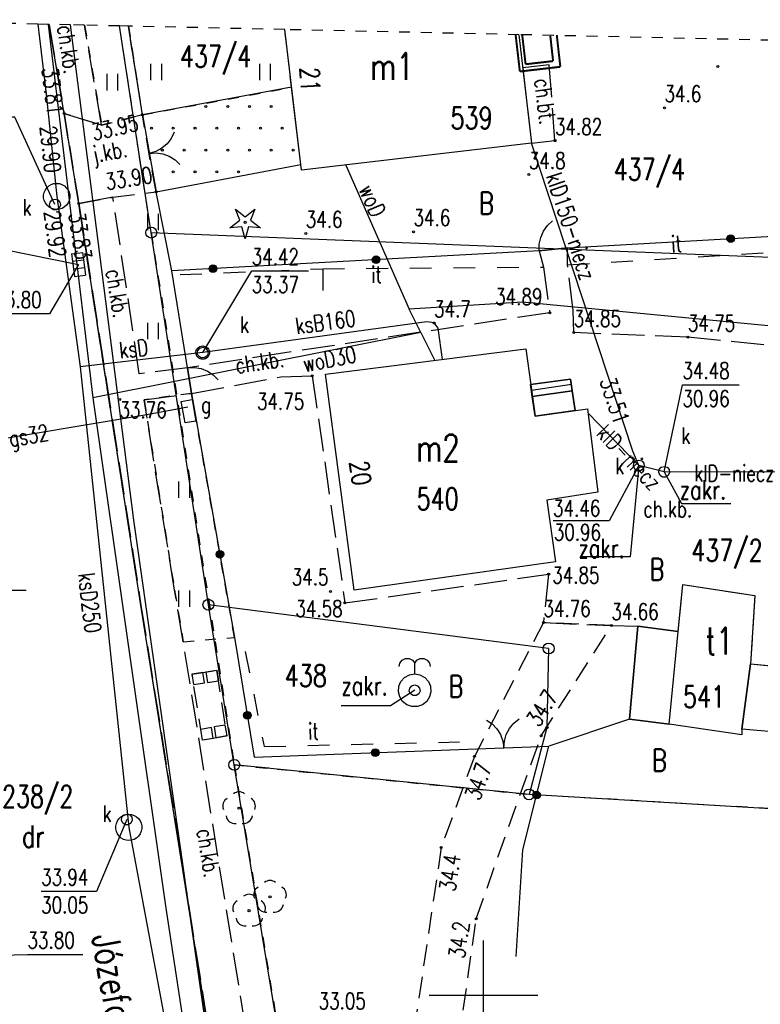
# Model space of a CAD drawing. Header units: millimetres. Extents: x 42484 to 45713, y 27065 to 28593.
# Tile 7 of 23: x 42521 to 42555, y 28504 to 28549. Entities that reach past the tile are written whole.
import ezdxf
from ezdxf.enums import TextEntityAlignment as Align

# ---------------------------------------------------------------- set-up
doc = ezdxf.new("R2010")
doc.units = ezdxf.units.MM
for name, pattern in [('1', [2, 1, -1]), ('2', [1, 0.5, -0.5]), ('4', [1.5, 1, -0.5]), ('423', [2, 1.5, -0.5]), ('424', [1.5, 1, -0.5]), ('901', [0])]:
    doc.linetypes.add(name, pattern=pattern)
for name, color, linetype in [('202-punkt_graniczny', 7, 'Continuous'), ('203-punkt_graniczny', 7, 'Continuous'), ('210-oznaczenie_konturu_uzytku_g', 7, 'Continuous'), ('211-numer_dzialki_ewidencyjnej', 7, 'Continuous'), ('218-kontur_uzytku_gruntowego', 7, 'Continuous'), ('219-dzialka_ewidencyjna', 7, 'Continuous'), ('238-Punkt_adresowy_budynku', 7, 'Continuous'), ('312-budynek_ewidencyjny', 7, 'Continuous'), ('312-oznaczenie_budynku_ewidency', 7, 'Continuous'), ('320-blok_-_kondygnacja_nadziemn', 7, 'Continuous'), ('352-schody', 7, 'Continuous'), ('581-Numer_w_GESUT-SWPOD', 7, 'Continuous'), ('582-Numer_w_GESUT-SKPOD', 7, 'Continuous'), ('994-Nazwa_ulicy', 7, 'Continuous'), ('brama', 7, 'Continuous'), ('chodnik', 7, 'Continuous'), ('chodnik-Atr17', 7, 'Continuous'), ('drzewo_iglaste', 7, 'Continuous'), ('drzewo_lisciaste', 7, 'Continuous'), ('furtka', 7, 'Continuous'), ('inny_obiekt_zagospodarowania_te', 7, 'Continuous'), ('jezdnia', 7, 'Continuous'), ('jezdnia-Atr17', 7, 'Continuous'), ('kratka_sciekowa', 7, 'Continuous'), ('kraweznik', 7, 'Continuous'), ('obudowa_ochronna_przewodu', 7, 'Continuous'), ('ogrodzenie_trwale', 7, 'Continuous'), ('opisy', 7, 'Continuous'), ('pikieta_naturalna', 7, 'Continuous'), ('pikieta_naturalna-Atr2', 7, 'Continuous'), ('pikieta_sztuczna', 7, 'Continuous'), ('pikieta_sztuczna-Atr2', 7, 'Continuous'), ('przewod_gazowy', 7, 'Continuous'), ('przewod_gazowy-Atr1', 7, 'Continuous'), ('przewod_kanalizacyjny', 7, 'Continuous'), ('przewod_kanalizacyjny-Atr1', 7, 'Continuous'), ('przewod_telekomunikacyjny_podzi', 7, 'Continuous'), ('przewod_wodociagowy', 7, 'Continuous'), ('przewod_wodociagowy-Atr1', 7, 'Continuous'), ('rzedna-Atr2', 7, 'Continuous'), ('rzedna-Atr3', 7, 'Continuous'), ('studnia_glebinowa', 7, 'Continuous'), ('studnia_kanalizacyjna', 7, 'Continuous'), ('szafa_gazowa_lub_kontener', 7, 'Continuous'), ('szafa_gazowa_lub_kontener-Atr17', 7, 'Continuous'), ('taras', 7, 'Continuous'), ('trawnik', 7, 'Continuous'), ('wiata', 7, 'Continuous'), ('wjazd_do_poziemia', 7, 'Continuous'), ('wlaz_do_komory_lub_kanalu_-_okr', 7, 'Continuous'), ('Zakres', 7, 'Continuous')]:
    doc.layers.add(name, color=color, linetype=linetype)
doc.styles.add('STYL_ARIAL', font='simplex', dxfattribs={"width": 0.75, "oblique": 0.1})

# ---------------------------------------------------------------- blocks, each defined once
blk = doc.blocks.new('202')
at = {"color": 0}
blk.add_circle((0, 0), 0.25, dxfattribs=at)
blk = doc.blocks.new('203')
at = {"color": 0}
blk.add_circle((0, 0), 0.05, dxfattribs=at)
blk = doc.blocks.new('US22')
at = {"color": 7}
blk.add_polyline3d([(0, 0.25, 0), (0.1352, 0.2103, 0), (0.2274, 0.1039, 0), (0.2475, -0.0356, 0), (0.1889, -0.1637, 0), (0.0704, -0.2399, 0), (-0.0704, -0.2399, 0), (-0.1889, -0.1637, 0), (-0.2475, -0.0356, 0), (-0.2274, 0.1039, 0), (-0.1352, 0.2103, 0), (0, 0.25, 0)], dxfattribs=at)
blk = doc.blocks.new('US05')
at = {"color": 7}
for points in [[(-0.525, 0.25, 0), (-0.175, 0.25, 0)], [(-0.525, -0.25, 0), (-0.525, 0.25, 0)], [(-0.175, 0.25, 0), (0.175, 0.25, 0)], [(-0.175, -0.25, 0), (-0.175, 0.25, 0)], [(0.175, 0.25, 0), (0.525, 0.25, 0)], [(0.175, -0.25, 0), (0.175, 0.25, 0)], [(0.525, -0.25, 0), (0.525, 0.25, 0)], [(-0.525, -0.25, 0), (-0.175, -0.25, 0)], [(-0.175, -0.25, 0), (0.175, -0.25, 0)], [(0.175, -0.25, 0), (0.525, -0.25, 0)]]:
    blk.add_polyline3d(points, dxfattribs=at)
blk = doc.blocks.new('US14')
at = {"color": 7}
for points in [[(-0.713, 1.089, 0), (-0.6758, 1.2519, 0), (-0.5714, 1.3825, 0), (-0.4208, 1.4548, 0), (-0.2536, 1.4544, 0), (-0.1033, 1.3815, 0), (0.0005, 1.2504, 0)], [(0.0003, 1.2499, 0), (0.1039, 1.3811, 0), (0.2542, 1.4543, 0), (0.4214, 1.4548, 0), (0.5723, 1.3826, 0), (0.6767, 1.252, 0), (0.714, 1.089, 0)], [(0, 0.75, 0), (0, 1.25, 0)], [(0, 0.75, 0), (0.2435, 0.7094, 0), (0.4607, 0.5919, 0), (0.6279, 0.4102, 0), (0.7271, 0.1841, 0), (0.7474, -0.0619, 0), (0.6868, -0.3013, 0), (0.5518, -0.508, 0), (0.357, -0.6596, 0), (0.1234, -0.7398, 0), (-0.1234, -0.7398, 0), (-0.357, -0.6596, 0), (-0.5518, -0.508, 0), (-0.6868, -0.3013, 0), (-0.7474, -0.0619, 0), (-0.7271, 0.1841, 0), (-0.6279, 0.4102, 0), (-0.4607, 0.5919, 0), (-0.2435, 0.7094, 0), (0, 0.75, 0)], [(0, 0.25, 0), (0.1352, 0.2103, 0), (0.2274, 0.1039, 0), (0.2475, -0.0356, 0), (0.1889, -0.1637, 0), (0.0704, -0.2399, 0), (-0.0704, -0.2399, 0), (-0.1889, -0.1637, 0), (-0.2475, -0.0356, 0), (-0.2274, 0.1039, 0), (-0.1352, 0.2103, 0), (0, 0.25, 0)]]:
    blk.add_polyline3d(points, dxfattribs=at)
blk = doc.blocks.new('IB10')
at = {"color": 7}
for points in [[(0, 0.5, 0), (0.5, 0.5, 0)], [(0, 0, 0), (0, 0.5, 0)], [(0.5, 0, 0), (0.5, 0.5, 0)], [(0, 0, 0), (0.5, 0, 0)]]:
    blk.add_polyline3d(points, dxfattribs=at)
blk = doc.blocks.new('PW02')
at = {"color": 7}
blk.add_polyline3d([(0.045, 0, 0), (0.0318, -0.0318, 0), (0, -0.045, 0), (-0.0318, -0.0318, 0), (-0.045, 0, 0), (-0.0318, 0.0318, 0), (0, 0.045, 0), (0.0318, 0.0318, 0), (0.045, 0, 0)], dxfattribs=at)
blk = doc.blocks.new('OK02')
at = {"color": 7}
for points in [[(-0.75, 1.299, 0), (-0.4963, 1.1147, 0), (-0.2865, 0.8817, 0), (-0.1297, 0.6101, 0), (-0.0328, 0.3119, 0), (0, 0, 0)], [(0, 0, 0), (0.0328, 0.3119, 0), (0.1297, 0.6101, 0), (0.2865, 0.8817, 0), (0.4963, 1.1147, 0), (0.75, 1.299, 0)]]:
    blk.add_polyline3d(points, dxfattribs=at)
blk = doc.blocks.new('OK04')
at = {"color": 7}
blk.add_polyline3d([(0, 0.001, 0), (0.0328, 0.3129, 0), (0.1297, 0.6111, 0), (0.2865, 0.8827, 0), (0.4963, 1.1157, 0), (0.75, 1.3, 0)], dxfattribs=at)
blk = doc.blocks.new('PW01')
at = {"color": 7}
blk.add_polyline3d([(0.045, 0, 0), (0.0318, -0.0318, 0), (0, -0.045, 0), (-0.0318, -0.0318, 0), (-0.045, 0, 0), (-0.0318, 0.0318, 0), (0, 0.045, 0), (0.0318, 0.0318, 0), (0.045, 0, 0)], dxfattribs=at)
blk = doc.blocks.new('922')
at = {"color": 0}
blk.add_circle((0, 0), 0.05, dxfattribs=at)
for centre, radius, start, end in [((0, 0.35), 0.4, 50.114, 129.886), ((-0.35, 0.1), 0.4, 119.8482, 203.5195), ((0.35, 0.1), 0.4, 336.8845, 60.1518), ((-0.2, -0.3), 0.4, 187.477, 278.4788), ((0.2, -0.275), 0.425, 262.6459, 349.6289)]:
    blk.add_arc(centre, radius, start, end, dxfattribs=at)
blk = doc.blocks.new('TU04')
at = {"color": 7}
for points in [[(0, 0, 0), (0, 0.75, 0)], [(0.5, 0, 0), (0.5, 0.75, 0)]]:
    blk.add_polyline3d(points, dxfattribs=at)
blk = doc.blocks.new('921')
at = {"color": 0}
for p, q in [((-0.25, 0.1), (-0.45, 0.6)), ((-0.45, 0.6), (0, 0.25)), ((0, 0.25), (0.45, 0.6)), ((0.45, 0.6), (0.25, 0.1)), ((-0.7, -0.25), (-0.25, 0.1)), ((0.25, 0.1), (0.7, -0.25)), ((-0.15, -0.2), (-0.7, -0.25)), ((0, -0.75), (-0.15, -0.2)), ((0.15, -0.2), (0, -0.75)), ((0.7, -0.25), (0.15, -0.2))]:
    blk.add_line(p, q, dxfattribs=at)
blk.add_circle((0, 0), 0.05, dxfattribs=at)
blk = doc.blocks.new('504')
at = {"color": 0}
blk.add_lwpolyline([(0.5, 0.25), (0.5, -0.25), (-0.5, -0.25), (-0.5, 0.25)], close=True, dxfattribs=at)

msp = doc.modelspace()

# ---------------------------------------------------------------- linework, layer by layer
at = {"layer": '218-kontur_uzytku_gruntowego', "color": 3, "linetype": '2'}
for points in [[(42526.681, 28539.276, 0), (42525.219, 28548.762, 0)], [(42526.681, 28539.276, 0), (42530.491, 28514.846, 0)], [(42544.021, 28513.486, 0), (42530.491, 28514.846, 0)], [(42530.491, 28514.846, 0), (42535.581, 28484.056, 0)], [(42530.491, 28514.846, 0), (42544.021, 28513.486, 0)], [(42561.031, 28512.486, 0), (42544.021, 28513.486, 0)]]:
    msp.add_polyline3d(points, dxfattribs=at)
at = {"layer": '219-dzialka_ewidencyjna', "color": 7}
for points in [[(42526.681, 28539.276, 0), (42525.219, 28548.762, 0)], [(42529.301, 28522.196, 0), (42526.681, 28539.276, 0)], [(42526.681, 28539.276, 0), (42561.261, 28537.896, 0)], [(42544.921, 28520.186, 0), (42529.301, 28522.196, 0)], [(42530.491, 28514.846, 0), (42529.301, 28522.196, 0)], [(42544.921, 28520.186, 0), (42544.841, 28516.556, 0)], [(42544.841, 28516.556, 0), (42544.021, 28513.486, 0)], [(42544.021, 28513.486, 0), (42530.491, 28514.846, 0)], [(42535.571, 28484.056, 0), (42530.491, 28514.846, 0)], [(42585.771, 28511.006, 0), (42544.021, 28513.486, 0)]]:
    msp.add_polyline3d(points, dxfattribs=at)
at = {"layer": '312-budynek_ewidencyjny', "color": 7}
for points in [[(42533.571, 28542.136, 0), (42532.816, 28548.595, 0)], [(42543.553, 28548.359, 0), (42544.131, 28543.376, 0)], [(42544.131, 28543.376, 0), (42533.571, 28542.136, 0)], [(42534.681, 28532.776, 0), (42543.871, 28533.936, 0)], [(42543.871, 28533.936, 0), (42544.301, 28530.846, 0)], [(42535.991, 28522.856, 0), (42534.681, 28532.776, 0)], [(42544.301, 28530.846, 0), (42546.711, 28531.186, 0)], [(42546.711, 28531.186, 0), (42547.171, 28527.356, 0)], [(42547.171, 28527.356, 0), (42544.841, 28526.996, 0)], [(42544.841, 28526.996, 0), (42545.231, 28524.166, 0)], [(42545.231, 28524.166, 0), (42535.991, 28522.856, 0)], [(42550.871, 28520.966, 0), (42551.081, 28523.126, 0)], [(42551.081, 28523.126, 0), (42554.391, 28522.616, 0)], [(42554.391, 28522.616, 0), (42554.191, 28519.486, 0)], [(42548.631, 28516.936, 0), (42549.021, 28521.206, 0)], [(42549.021, 28521.206, 0), (42550.871, 28520.966, 0)], [(42553.781, 28516.486, 0), (42554.191, 28519.486, 0)], [(42554.191, 28519.486, 0), (42553.781, 28516.486, 0)], [(42554.191, 28519.486, 0), (42559.201, 28518.976, 0)], [(42550.451, 28516.716, 0), (42548.631, 28516.936, 0)], [(42553.781, 28516.216, 0), (42550.451, 28516.716, 0)], [(42558.911, 28516.036, 0), (42553.781, 28516.486, 0)], [(42553.781, 28516.486, 0), (42553.781, 28516.216, 0)]]:
    msp.add_polyline3d(points, dxfattribs=at)
at = {"layer": '320-blok_-_kondygnacja_nadziemn', "color": 7}
msp.add_polyline3d([(42548.631, 28516.936, 0), (42550.451, 28516.716, 0), (42550.871, 28520.966, 0), (42549.021, 28521.206, 0), (42548.631, 28516.936, 0)], dxfattribs=at)
at = {"layer": '352-schody', "color": 7}
for points in [[(42544.091, 28532.306, 0), (42545.931, 28532.546, 0), (42546.001, 28532.016, 0), (42544.171, 28531.756, 0), (42544.091, 28532.306, 0)], [(42544.091, 28532.306, 0), (42545.931, 28532.546, 0), (42546.001, 28532.016, 0), (42544.171, 28531.756, 0), (42544.091, 28532.306, 0)], [(42544.091, 28532.306, 0), (42544.171, 28531.756, 0), (42546.001, 28532.016, 0), (42545.931, 28532.546, 0), (42544.091, 28532.306, 0)], [(42544.091, 28532.306, 0), (42544.171, 28531.756, 0), (42546.001, 28532.016, 0), (42545.931, 28532.546, 0), (42544.091, 28532.306, 0)], [(42544.13, 28532.037, 0), (42545.962, 28532.314, 0)], [(42544.13, 28532.037, 0), (42545.962, 28532.314, 0)], [(42544.171, 28531.756, 0), (42546.001, 28532.016, 0), (42546.141, 28531.106, 0), (42544.301, 28530.846, 0), (42544.171, 28531.756, 0)], [(42544.171, 28531.756, 0), (42546.001, 28532.016, 0), (42546.141, 28531.106, 0), (42544.301, 28530.846, 0), (42544.171, 28531.756, 0)], [(42544.171, 28531.756, 0), (42544.301, 28530.846, 0), (42546.141, 28531.106, 0), (42546.001, 28532.016, 0), (42544.171, 28531.756, 0)], [(42544.171, 28531.756, 0), (42544.301, 28530.846, 0), (42546.141, 28531.106, 0), (42546.001, 28532.016, 0), (42544.171, 28531.756, 0)]]:
    msp.add_polyline3d(points, dxfattribs=at)
at = {"layer": '581-Numer_w_GESUT-SWPOD', "color": 7}
msp.add_polyline3d([(42538.771, 28518.266, 0), (42537.661, 28517.556, 0), (42535.398, 28517.556, 0)], dxfattribs=at)
at = {"layer": '582-Numer_w_GESUT-SKPOD', "color": 34}
for points in [[(42549.061, 28528.586, 0), (42548.661, 28524.396, 0), (42546.398, 28524.396, 0)], [(42550.221, 28528.296, 0), (42551.021, 28526.836, 0), (42553.284, 28526.836, 0)]]:
    msp.add_polyline3d(points, dxfattribs=at)
at = {"layer": 'brama', "color": 7}
for points in [[(42526.271, 28544.676, 0), (42526.901, 28541.146, 0)], [(42540.801, 28515.546, 0), (42544.931, 28515.706, 0)]]:
    msp.add_polyline3d(points, dxfattribs=at)
at = {"layer": 'chodnik', "color": 7, "linetype": '423'}
for points in [[(42521.999, 28548.833, 0), (42522.681, 28544.736, 0), (42524.401, 28544.206, 0), (42523.618, 28548.798, 0)], [(42544.951, 28546.976, 0), (42543.731, 28546.836, 0), (42544.131, 28543.376, 0), (42545.211, 28543.496, 0), (42544.951, 28546.976, 0)], [(42533.981, 28484.836, 0), (42531.331, 28500.786, 0), (42528.151, 28520.496, 0), (42527.751, 28522.856, 0), (42526.351, 28531.606, 0), (42528.531, 28531.896, 0), (42528.351, 28533.066, 0), (42526.131, 28532.786, 0), (42524.921, 28540.896, 0), (42523.351, 28540.606, 0), (42526.191, 28522.266, 0), (42529.691, 28500.206, 0), (42532.301, 28484.556, 0), (42533.051, 28482.836, 0), (42534.721, 28480.606, 0), (42536.561, 28482.376, 0), (42533.981, 28484.836, 0)], [(42556.781, 28533.916, 0), (42551.311, 28534.476, 0), (42546.071, 28534.686, 0), (42546.041, 28535.706, 0), (42545.791, 28537.796, 0), (42545.791, 28538.576, 0), (42544.491, 28538.436, 0), (42544.691, 28537.696, 0), (42544.971, 28535.596, 0), (42532.811, 28533.756, 0), (42528.351, 28533.066, 0)], [(42528.351, 28533.066, 0), (42528.531, 28531.896, 0), (42532.621, 28532.656, 0), (42534.071, 28532.706, 0), (42535.571, 28522.276, 0), (42544.921, 28523.596, 0), (42544.681, 28521.376, 0), (42547.801, 28521.236, 0), (42549.021, 28521.206, 0), (42550.871, 28520.966, 0), (42551.081, 28523.126, 0), (42554.391, 28522.616, 0), (42554.191, 28519.486, 0), (42555.671, 28519.336, 0)]]:
    msp.add_polyline3d(points, dxfattribs=at)
at = {"layer": 'furtka', "color": 7}
for points in [[(42544.491, 28538.436, 0), (42545.791, 28538.576, 0)], [(42528.351, 28533.066, 0), (42528.531, 28531.896, 0)]]:
    msp.add_polyline3d(points, dxfattribs=at)
at = {"layer": 'inny_obiekt_zagospodarowania_te', "color": 7, "linetype": '1'}
for points in [[(42545.791, 28537.796, 0), (42556.791, 28538.476, 0), (42556.551, 28535.116, 0)], [(42528.001, 28537.346, 0), (42534.551, 28537.616, 0), (42544.691, 28537.696, 0)], [(42534.551, 28537.616, 0), (42534.551, 28535.726, 0)], [(42530.991, 28520.046, 0), (42531.861, 28515.686, 0), (42540.821, 28515.896, 0)]]:
    msp.add_polyline3d(points, dxfattribs=at)
at = {"layer": 'jezdnia', "color": 7, "linetype": '424'}
for points in [[(42522.681, 28544.736, 0), (42521.999, 28548.833, 0)], [(42524.921, 28540.896, 0), (42526.901, 28541.146, 0), (42526.271, 28544.676, 0), (42524.401, 28544.206, 0), (42522.681, 28544.736, 0), (42523.351, 28540.606, 0), (42524.921, 28540.896, 0)], [(42523.351, 28540.606, 0), (42522.681, 28544.736, 0)], [(42526.191, 28522.266, 0), (42523.351, 28540.606, 0)], [(42529.691, 28500.206, 0), (42526.191, 28522.266, 0)], [(42541.591, 28507.776, 0), (42544.571, 28516.176, 0), (42547.801, 28521.236, 0), (42544.681, 28521.376, 0), (42541.511, 28515.236, 0), (42539.991, 28511.056, 0), (42537.401, 28493.636, 0), (42536.561, 28482.376, 0), (42539.831, 28481.626, 0), (42540.381, 28499.126, 0), (42541.591, 28507.776, 0)]]:
    msp.add_polyline3d(points, dxfattribs=at)
at = {"layer": 'kraweznik', "color": 7}
msp.add_polyline3d([(42549.751, 28475.086, 0), (42539.961, 28477.566, 0), (42538.451, 28478.076, 0), (42537.571, 28478.616, 0), (42536.681, 28479.186, 0), (42535.591, 28479.906, 0), (42534.721, 28480.606, 0), (42533.051, 28482.836, 0), (42532.301, 28484.556, 0), (42529.691, 28500.206, 0), (42526.191, 28522.266, 0), (42523.351, 28540.606, 0), (42522.681, 28544.736, 0), (42521.999, 28548.833, 0)], dxfattribs=at)
at = {"layer": 'obudowa_ochronna_przewodu', "color": 52}
msp.add_polyline3d([(42515.321, 28529.056, 0), (42526.481, 28530.926, 0)], dxfattribs=at)
at = {"layer": 'ogrodzenie_trwale', "color": 7, "linetype": '901'}
for points in [[(42526.271, 28544.676, 0), (42525.639, 28548.753, 0)], [(42527.621, 28537.516, 0), (42526.901, 28541.146, 0)], [(42545.791, 28538.576, 0), (42557.111, 28539.216, 0), (42556.801, 28534.816, 0)], [(42544.491, 28538.436, 0), (42527.621, 28537.516, 0)], [(42528.351, 28533.066, 0), (42527.621, 28537.516, 0)], [(42528.531, 28531.896, 0), (42530.501, 28520.696, 0), (42531.411, 28515.196, 0), (42540.801, 28515.546, 0)], [(42548.631, 28516.936, 0), (42544.931, 28515.706, 0)], [(42543.431, 28506.046, 0), (42543.731, 28510.946, 0), (42544.931, 28515.706, 0)]]:
    msp.add_polyline3d(points, dxfattribs=at)
at = {"layer": 'ogrodzenie_trwale', "color": 7}
for centre, radius in [((42553.279, 28539), 0.175), ((42553.279, 28539), 0.158), ((42553.279, 28539), 0.14), ((42553.279, 28539), 0.122), ((42553.279, 28539), 0.105), ((42553.279, 28539), 0.0875), ((42553.279, 28539), 0.07), ((42553.279, 28539), 0.0525), ((42553.279, 28539), 0.035), ((42537.002, 28538.028), 0.175), ((42537.002, 28538.028), 0.158), ((42537.002, 28538.028), 0.14), ((42537.002, 28538.028), 0.122), ((42537.002, 28538.028), 0.105), ((42537.002, 28538.028), 0.0875), ((42537.002, 28538.028), 0.07), ((42537.002, 28538.028), 0.0525), ((42537.002, 28538.028), 0.035), ((42529.513, 28537.62), 0.175), ((42529.513, 28537.62), 0.158), ((42529.513, 28537.62), 0.14), ((42529.513, 28537.62), 0.122), ((42529.513, 28537.62), 0.105), ((42529.513, 28537.62), 0.0875), ((42529.513, 28537.62), 0.07), ((42529.513, 28537.62), 0.0525), ((42529.513, 28537.62), 0.035), ((42529.83, 28524.51), 0.175), ((42529.83, 28524.51), 0.158), ((42529.83, 28524.51), 0.14), ((42529.83, 28524.51), 0.122), ((42529.83, 28524.51), 0.105), ((42529.83, 28524.51), 0.0875), ((42529.83, 28524.51), 0.07), ((42529.83, 28524.51), 0.0525), ((42529.83, 28524.51), 0.035), ((42531.093, 28517.117), 0.175), ((42531.093, 28517.117), 0.158), ((42531.093, 28517.117), 0.14), ((42531.093, 28517.117), 0.122), ((42531.093, 28517.117), 0.105), ((42531.093, 28517.117), 0.0875), ((42531.093, 28517.117), 0.07), ((42531.093, 28517.117), 0.0525), ((42531.093, 28517.117), 0.035), ((42536.96, 28515.403), 0.175), ((42536.96, 28515.403), 0.158), ((42536.96, 28515.403), 0.14), ((42536.96, 28515.403), 0.122), ((42536.96, 28515.403), 0.105), ((42536.96, 28515.403), 0.0875), ((42536.96, 28515.403), 0.07), ((42536.96, 28515.403), 0.0525), ((42536.96, 28515.403), 0.035), ((42544.364, 28513.459), 0.175), ((42544.364, 28513.459), 0.158), ((42544.364, 28513.459), 0.14), ((42544.364, 28513.459), 0.122), ((42544.364, 28513.459), 0.105), ((42544.364, 28513.459), 0.0875), ((42544.364, 28513.459), 0.07), ((42544.364, 28513.459), 0.0525), ((42544.364, 28513.459), 0.035)]:
    msp.add_circle(centre, radius, dxfattribs=at)
at = {"layer": 'opisy', "color": 7}
for points in [[(42541.931, 28501.776, 0), (42541.931, 28506.776, 0)], [(42539.431, 28504.276, 0), (42544.431, 28504.276, 0)]]:
    msp.add_polyline3d(points, dxfattribs=at)
at = {"layer": 'przewod_gazowy', "color": 40}
msp.add_polyline3d([(42515.051, 28529.036, 0), (42515.321, 28529.056, 0), (42526.481, 28530.926, 0), (42528.361, 28531.276, 0)], dxfattribs=at)
at = {"layer": 'przewod_kanalizacyjny', "color": 34}
for points in [[(42521.467, 28548.845, 0), (42521.861, 28545.636, 0), (42522.341, 28540.936, 0), (42523.411, 28533.116, 0), (42525.651, 28511.976, 0), (42531.861, 28478.686, 0)], [(42549.061, 28528.586, 0), (42548.791, 28529.236, 0), (42544.131, 28543.376, 0)], [(42514.271, 28539.646, 0), (42523.341, 28537.816, 0)], [(42540.051, 28533.456, 0), (42539.851, 28534.886, 0), (42539.661, 28535.126, 0), (42539.331, 28535.176, 0), (42529.041, 28533.766, 0)], [(42529.041, 28533.766, 0), (42523.411, 28533.116, 0)], [(42549.061, 28528.586, 0), (42546.731, 28530.986, 0)], [(42556.341, 28528.276, 0), (42550.221, 28528.296, 0), (42549.061, 28528.586, 0)]]:
    msp.add_polyline3d(points, dxfattribs=at)
at = {"layer": 'przewod_telekomunikacyjny_podzi', "color": 30}
msp.add_polyline3d([(42537.861, 28449.386, 0), (42539.101, 28451.146, 0), (42539.481, 28458.666, 0), (42536.411, 28469.906, 0), (42532.481, 28479.816, 0), (42525.881, 28526.076, 0), (42522.968, 28548.812, 0)], dxfattribs=at)
at = {"layer": 'przewod_wodociagowy', "color": 5}
for points in [[(42521.953, 28548.834, 0), (42523.991, 28531.696, 0)], [(42535.611, 28542.376, 0), (42538.521, 28535.756, 0)], [(42572.851, 28515.736, 0), (42572.451, 28516.876, 0), (42567.741, 28530.316, 0), (42565.491, 28533.986, 0), (42543.721, 28536.076, 0), (42538.521, 28535.756, 0)], [(42539.051, 28534.686, 0), (42538.521, 28535.756, 0)], [(42539.051, 28534.686, 0), (42523.991, 28531.696, 0)], [(42539.051, 28534.686, 0), (42539.691, 28533.406, 0)], [(42523.991, 28531.696, 0), (42527.351, 28508.266, 0), (42532.661, 28473.416, 0), (42532.881, 28472.636, 0)]]:
    msp.add_polyline3d(points, dxfattribs=at)
at = {"layer": 'rzedna-Atr2', "color": 7}
for points in [[(42522.261, 28540.566, 0), (42520.421, 28544.566, 0), (42517.884, 28544.566, 0)], [(42523.341, 28537.816, 0), (42522.011, 28535.546, 0), (42519.479, 28535.546, 0)], [(42529.041, 28533.766, 0), (42531.291, 28537.516, 0), (42533.892, 28537.516, 0)], [(42550.221, 28528.296, 0), (42551.061, 28532.286, 0), (42553.662, 28532.286, 0)], [(42549.061, 28528.586, 0), (42547.691, 28526.046, 0), (42545.122, 28526.046, 0)], [(42515.151, 28525.816, 0), (42518.441, 28522.856, 0), (42520.946, 28522.856, 0)], [(42525.561, 28512.336, 0), (42524.161, 28509.036, 0), (42521.624, 28509.036, 0)], [(42518.551, 28506.076, 0), (42521.001, 28506.146, 0), (42523.533, 28506.146, 0)]]:
    msp.add_polyline3d(points, dxfattribs=at)
at = {"layer": 'studnia_kanalizacyjna', "color": 34}
for points in [[(42521.901, 28540.536, 0), (42521.821, 28540.636, 0), (42521.771, 28540.746, 0), (42521.741, 28540.866, 0), (42521.741, 28540.996, 0), (42521.771, 28541.116, 0), (42521.821, 28541.236, 0), (42521.891, 28541.336, 0), (42521.981, 28541.416, 0), (42522.091, 28541.486, 0), (42522.211, 28541.526, 0), (42522.341, 28541.536, 0), (42522.461, 28541.526, 0), (42522.581, 28541.486, 0), (42522.691, 28541.426, 0), (42522.781, 28541.336, 0), (42522.861, 28541.236, 0), (42522.911, 28541.126, 0), (42522.941, 28541.006, 0), (42522.941, 28540.876, 0), (42522.911, 28540.756, 0), (42522.861, 28540.636, 0), (42522.791, 28540.536, 0), (42522.701, 28540.456, 0), (42522.591, 28540.386, 0), (42522.471, 28540.346, 0), (42522.341, 28540.336, 0), (42522.221, 28540.346, 0), (42522.101, 28540.386, 0), (42521.991, 28540.446, 0), (42521.901, 28540.536, 0)], [(42528.811, 28533.556, 0), (42528.771, 28533.606, 0), (42528.751, 28533.666, 0), (42528.731, 28533.736, 0), (42528.731, 28533.796, 0), (42528.741, 28533.856, 0), (42528.771, 28533.916, 0), (42528.811, 28533.976, 0), (42528.861, 28534.016, 0), (42528.911, 28534.046, 0), (42528.971, 28534.066, 0), (42529.041, 28534.076, 0), (42529.101, 28534.066, 0), (42529.161, 28534.046, 0), (42529.221, 28534.016, 0), (42529.271, 28533.976, 0), (42529.311, 28533.926, 0), (42529.331, 28533.866, 0), (42529.351, 28533.796, 0), (42529.351, 28533.736, 0), (42529.341, 28533.676, 0), (42529.311, 28533.616, 0), (42529.271, 28533.556, 0), (42529.221, 28533.516, 0), (42529.171, 28533.486, 0), (42529.111, 28533.466, 0), (42529.041, 28533.456, 0), (42528.981, 28533.466, 0), (42528.921, 28533.486, 0), (42528.861, 28533.516, 0), (42528.811, 28533.556, 0)], [(42525.211, 28511.576, 0), (42525.131, 28511.676, 0), (42525.081, 28511.786, 0), (42525.051, 28511.906, 0), (42525.051, 28512.036, 0), (42525.081, 28512.156, 0), (42525.131, 28512.276, 0), (42525.201, 28512.376, 0), (42525.291, 28512.456, 0), (42525.401, 28512.526, 0), (42525.521, 28512.566, 0), (42525.651, 28512.576, 0), (42525.771, 28512.566, 0), (42525.891, 28512.526, 0), (42526.001, 28512.466, 0), (42526.091, 28512.376, 0), (42526.171, 28512.276, 0), (42526.221, 28512.166, 0), (42526.251, 28512.046, 0), (42526.251, 28511.916, 0), (42526.221, 28511.796, 0), (42526.171, 28511.676, 0), (42526.101, 28511.576, 0), (42526.011, 28511.496, 0), (42525.901, 28511.426, 0), (42525.781, 28511.386, 0), (42525.651, 28511.376, 0), (42525.531, 28511.386, 0), (42525.411, 28511.426, 0), (42525.301, 28511.486, 0), (42525.211, 28511.576, 0)]]:
    msp.add_polyline3d(points, dxfattribs=at)
at = {"layer": 'taras', "color": 7, "const_width": 0.09}
for points in [[(42543.599, 28546.67), (42543.406, 28548.342)], [(42543.863, 28547.003), (42543.704, 28548.376)], [(42544.996, 28548.307), (42545.125, 28547.148)], [(42545.294, 28548.341), (42545.457, 28546.885)], [(42545.457, 28546.885), (42543.599, 28546.67)], [(42545.125, 28547.148), (42543.863, 28547.003)]]:
    msp.add_lwpolyline(points, dxfattribs=at)
at = {"layer": 'trawnik', "color": 7, "linetype": '2'}
for points in [[(42523.618, 28548.798, 0), (42524.401, 28544.206, 0)], [(42526.271, 28544.676, 0), (42526.271, 28544.676, 0), (42525.639, 28548.753, 0)], [(42525.639, 28548.753, 0), (42526.271, 28544.676, 0)], [(42526.271, 28544.676, 0), (42526.271, 28544.676, 0), (42533.121, 28545.946, 0), (42532.811, 28548.595, 0)], [(42524.401, 28544.206, 0), (42526.271, 28544.676, 0)], [(42528.531, 28531.896, 0), (42526.351, 28531.606, 0), (42527.751, 28522.856, 0), (42528.151, 28520.496, 0), (42530.501, 28520.696, 0), (42528.531, 28531.896, 0)]]:
    msp.add_polyline3d(points, dxfattribs=at)
at = {"layer": 'wiata', "color": 7, "linetype": '4'}
msp.add_polyline3d([(42530.141, 28516.166, 0), (42529.031, 28515.976, 0), (42528.551, 28519.006, 0), (42529.671, 28519.186, 0), (42530.141, 28516.166, 0)], dxfattribs=at)
at = {"layer": 'wjazd_do_poziemia', "color": 7}
msp.add_polyline3d([(42533.541, 28542.396, 0), (42533.121, 28545.946, 0), (42526.271, 28544.676, 0), (42526.901, 28541.146, 0), (42533.541, 28542.396, 0)], dxfattribs=at)
at = {"layer": 'Zakres', "color": 3, "linetype": '2', "lineweight": 30}
msp.add_polyline3d([(42560.161, 28547.994, 0), (42545.145, 28548.324, 0), (42543.553, 28548.359, 0), (42543.555, 28548.359, 0), (42532.816, 28548.595, 0), (42532.811, 28548.595, 0), (42525.639, 28548.753, 0), (42525.639, 28548.753, 0), (42525.219, 28548.762, 0), (42525.219, 28548.762, 0), (42523.618, 28548.798, 0), (42523.618, 28548.798, 0), (42522.968, 28548.812, 0), (42521.999, 28548.833, 0), (42521.999, 28548.833, 0), (42521.999, 28548.833, 0), (42521.953, 28548.834, 0), (42521.467, 28548.845, 0), (42512.266, 28549.048, 0)], dxfattribs=at)

# ---------------------------------------------------------------- block references
at = {"layer": '202-punkt_graniczny', "color": 7}
for p in [(42526.681, 28539.276), (42529.301, 28522.196), (42544.921, 28520.186), (42530.491, 28514.846), (42544.021, 28513.486)]:
    msp.add_blockref('202', p, dxfattribs=at)
at = {"layer": '203-punkt_graniczny', "color": 7}
msp.add_blockref('203', (42544.841, 28516.556), dxfattribs=at)
at = {"layer": 'brama', "color": 7}
for p, rotation in [((42526.586, 28542.911), 280.11907), ((42542.866, 28515.626), 2.217350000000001)]:
    msp.add_blockref('OK02', p, dxfattribs=dict(at, rotation=rotation))
at = {"layer": 'drzewo_iglaste', "color": 3}
msp.add_blockref('921', (42530.991, 28539.746), dxfattribs=at)
at = {"layer": 'drzewo_lisciaste', "color": 3}
for p in [(42530.711, 28512.856), (42532.131, 28508.786), (42531.171, 28508.156)]:
    msp.add_blockref('922', p, dxfattribs=at)
at = {"layer": 'furtka', "color": 7}
for p, rotation in [((42544.491, 28538.436), 6.147840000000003), ((42528.351, 28533.066), 278.74397)]:
    msp.add_blockref('OK04', p, dxfattribs=dict(at, rotation=rotation))
at = {"layer": 'kratka_sciekowa', "color": 34, "rotation": 277.5923199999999}
msp.add_blockref('US05', (42523.341, 28537.816), dxfattribs=at)
at = {"layer": 'pikieta_naturalna', "color": 7}
for p in [(42552.681, 28546.896), (42550.241, 28545.006), (42544.011, 28541.936), (42533.771, 28539.236), (42538.721, 28539.316), (42539.661, 28535.126), (42534.911, 28522.806), (42544.571, 28516.176), (42541.511, 28515.236), (42539.991, 28511.056), (42541.591, 28507.776)]:
    msp.add_blockref('PW01', p, dxfattribs=at)
at = {"layer": 'pikieta_sztuczna', "color": 7}
for p in [(42522.681, 28544.736), (42526.271, 28544.676), (42545.211, 28543.496), (42526.901, 28541.146), (42523.351, 28540.606), (42544.971, 28535.596), (42546.071, 28534.686), (42551.311, 28534.476), (42534.071, 28532.706), (42525.231, 28531.616), (42544.921, 28523.596), (42535.571, 28522.276), (42544.681, 28521.376), (42547.801, 28521.236)]:
    msp.add_blockref('PW01', p, dxfattribs=at)
at = {"layer": 'studnia_glebinowa', "color": 7}
msp.add_blockref('US14', (42538.771, 28518.266), dxfattribs=at)
at = {"layer": 'szafa_gazowa_lub_kontener', "color": 52, "rotation": 279.98729}
msp.add_blockref('504', (42528.391, 28531.076), dxfattribs=at)
at = {"layer": 'trawnik', "color": 7}
for p in [(42526.66, 28546.275), (42531.66, 28546.275), (42524.65, 28545.805), (42526.52, 28539.385), (42526.52, 28534.385), (42527.95, 28527.095), (42527.95, 28522.095)]:
    msp.add_blockref('TU04', p, dxfattribs=at)
at = {"layer": 'wiata', "color": 7}
for p, rotation in [((42528.63, 28518.526), 9.12722), ((42529.189, 28519.119), 278.8471), ((42530.059, 28516.667), 189.7120599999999), ((42529.522, 28516.058), 99.00137999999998)]:
    msp.add_blockref('IB10', p, dxfattribs=dict(at, rotation=rotation))
at = {"layer": 'wjazd_do_poziemia', "color": 7}
for p in [(42529.189, 28545.064), (42530.189, 28545.064), (42531.189, 28545.064), (42532.189, 28545.064), (42526.689, 28544.064), (42527.689, 28544.064), (42528.689, 28544.064), (42529.689, 28544.064), (42530.689, 28544.064), (42531.689, 28544.064), (42532.689, 28544.064), (42527.189, 28543.064), (42528.189, 28543.064), (42529.189, 28543.064), (42530.189, 28543.064), (42531.189, 28543.064), (42532.189, 28543.064), (42533.189, 28543.064), (42527.689, 28542.064), (42528.689, 28542.064), (42529.689, 28542.064), (42530.689, 28542.064)]:
    msp.add_blockref('PW02', p, dxfattribs=at)
at = {"layer": 'wlaz_do_komory_lub_kanalu_-_okr', "color": 7}
for p in [(42522.261, 28540.566), (42529.041, 28533.766), (42549.061, 28528.586), (42550.221, 28528.296), (42525.561, 28512.336)]:
    msp.add_blockref('US22', p, dxfattribs=at)

# ---------------------------------------------------------------- texts
at = {"layer": '210-oznaczenie_konturu_uzytku_g', "color": 3, "style": 'STYL_ARIAL', "width": 0.75}
for s, p in [('B', (42541.73, 28539.825)), ('B', (42549.552, 28523.015)), ('B', (42540.329, 28517.645)), ('B', (42549.669, 28514.259)), ('dr', (42520.75, 28510.758))]:
    msp.add_text(s, height=1, dxfattribs=at).set_placement(p, align=Align.BOTTOM_LEFT)
at = {"layer": '211-numer_dzialki_ewidencyjnej', "color": 7, "style": 'STYL_ARIAL', "width": 0.75}
for s, p in [('437/4', (42527.997, 28547.865)), ('437/4', (42547.908, 28542.677)), ('437/2', (42551.467, 28525.187)), ('438', (42532.811, 28519.436)), ('238/2', (42519.828, 28513.893))]:
    msp.add_text(s, height=1, dxfattribs=at).set_placement(p, align=Align.TOP_LEFT)
at = {"layer": '238-Punkt_adresowy_budynku', "color": 7, "style": 'STYL_ARIAL', "width": 0.75}
for s, rotation, p in [('21', 273.238, (42533.272, 28546.262)), ('20', 277.524, (42535.589, 28528.153))]:
    msp.add_text(s, height=0.875, rotation=rotation, dxfattribs=at).set_placement(p, align=Align.BOTTOM_CENTER)
at = {"layer": '312-oznaczenie_budynku_ewidency', "color": 7, "style": 'STYL_ARIAL', "width": 0.75}
msp.add_text('m1', height=1.25, dxfattribs=at).set_placement((42537.725, 28546.908), align=Align.MIDDLE_CENTER)
for s, height, p in [('539', 1, (42540.417, 28545.039)), ('m2', 1.25, (42538.831, 28530.014)), ('540', 1, (42538.861, 28527.556)), ('t1', 1.25, (42552.111, 28521.154)), ('541', 1, (42551.091, 28518.476))]:
    msp.add_text(s, height=height, dxfattribs=at).set_placement(p, align=Align.TOP_LEFT)
at = {"layer": '581-Numer_w_GESUT-SWPOD', "color": 5, "style": 'STYL_ARIAL', "width": 0.75}
msp.add_text('zakr.', height=0.875, dxfattribs=at).set_placement((42535.398, 28517.785), align=Align.BOTTOM_LEFT)
at = {"layer": '582-Numer_w_GESUT-SKPOD', "color": 34, "style": 'STYL_ARIAL', "width": 0.75}
for p in [(42550.934, 28526.771), (42546.277, 28524.089)]:
    msp.add_text('zakr.', height=0.875, dxfattribs=at).set_placement(p, align=Align.BOTTOM_LEFT)
at = {"layer": '994-Nazwa_ulicy', "color": 7, "style": 'STYL_ARIAL', "width": 0.75}
msp.add_text('Józefa Wybickiego', height=1.25, rotation=279.6763, dxfattribs=at).set_placement((42523.584, 28506.917), align=Align.BOTTOM_LEFT)
at = {"layer": 'chodnik-Atr17', "color": 7, "style": 'STYL_ARIAL', "width": 0.75}
for s, rotation, p in [('ch.kb.', 278.562, (42522.135, 28548.706)), ('ch.bt.', 277.242, (42544.032, 28546.272)), ('ch.kb.', 279.462, (42524.362, 28537.493)), ('ch.kb.', 8.403, (42530.635, 28532.578)), ('ch.kb.', 279.161, (42528.542, 28511.813))]:
    msp.add_text(s, height=0.75, rotation=rotation, dxfattribs=at).set_placement(p, align=Align.BOTTOM_LEFT)
msp.add_text('ch.kb.', height=0.75, dxfattribs=at).set_placement((42549.271, 28525.988), align=Align.BOTTOM_LEFT)
at = {"layer": 'inny_obiekt_zagospodarowania_te', "color": 7, "style": 'STYL_ARIAL', "width": 0.75}
for rotation, p in [(3.537, (42550.588, 28538.138)), (0.451, (42536.783, 28536.74)), (1.342, (42533.9, 28515.778))]:
    msp.add_text('it', height=0.75, rotation=rotation, dxfattribs=at).set_placement(p, align=Align.BOTTOM_LEFT)
at = {"layer": 'jezdnia-Atr17', "color": 7, "style": 'STYL_ARIAL', "width": 0.75}
msp.add_text('j.kb.', height=0.75, rotation=10.491, dxfattribs=at).set_placement((42524.103, 28542.257), align=Align.BOTTOM_LEFT)
at = {"layer": 'pikieta_naturalna-Atr2', "color": 7, "style": 'STYL_ARIAL', "width": 0.75}
for s, p in [('34.6', (42550.241, 28545.048)), ('34.8', (42544.011, 28541.978)), ('34.6', (42533.771, 28539.278)), ('34.6', (42538.721, 28539.358)), ('34.7', (42539.661, 28535.168))]:
    msp.add_text(s, height=0.75, dxfattribs=at).set_placement(p, align=Align.BOTTOM_LEFT)
msp.add_text('34.5', height=0.75, dxfattribs=at).set_placement((42533.971, 28522.868), align=Align.BOTTOM_CENTER)
for s, rotation, p in [('34.7', 57.448, (42545.126, 28517.129)), ('34.2', 82.037, (42541.4, 28506.732))]:
    msp.add_text(s, height=0.75, rotation=rotation, dxfattribs=at).set_placement(p, align=Align.BOTTOM_CENTER)
for s, rotation, p in [('34.7', 70.017, (42541.337, 28514.212)), ('34.4', 81.543, (42540.016, 28509.949))]:
    msp.add_text(s, height=0.75, rotation=rotation, dxfattribs=at).set_placement(p, align=Align.TOP_CENTER)
at = {"layer": 'pikieta_sztuczna-Atr2', "color": 7, "style": 'STYL_ARIAL', "width": 0.75}
for s, rotation, p in [('33.81', 276.892, (42521.432, 28546.781)), ('33.95', 12.707, (42524.082, 28543.277)), ('33.90', 8.841, (42524.665, 28541.008)), ('33.83', 278.952, (42522.662, 28540.103))]:
    msp.add_text(s, height=0.75, rotation=rotation, dxfattribs=at).set_placement(p, align=Align.BOTTOM_LEFT)
for s, p in [('34.82', (42545.211, 28543.538)), ('34.85', (42546.071, 28534.728)), ('34.75', (42551.311, 28534.518)), ('34.75', (42531.534, 28530.925)), ('33.76', (42525.221, 28530.538)), ('34.76', (42544.681, 28521.418)), ('34.66', (42547.801, 28521.278)), ('33.05', (42534.361, 28503.408))]:
    msp.add_text(s, height=0.75, dxfattribs=at).set_placement(p, align=Align.BOTTOM_LEFT)
for s, p in [('34.89', (42543.551, 28535.728)), ('34.85', (42546.171, 28522.948)), ('34.58', (42534.381, 28521.418))]:
    msp.add_text(s, height=0.75, dxfattribs=at).set_placement(p, align=Align.BOTTOM_CENTER)
at = {"layer": 'przewod_gazowy-Atr1', "color": 40, "style": 'STYL_ARIAL', "width": 0.75}
msp.add_text('gs32', height=0.75, rotation=9.512, dxfattribs=at).set_placement((42520.151, 28529.805), align=Align.MIDDLE_LEFT)
at = {"layer": 'przewod_kanalizacyjny-Atr1', "color": 34, "style": 'STYL_ARIAL', "width": 0.75}
for s, rotation, p in [('klD150-niecz', 288.24, (42545.144, 28541.995)), ('ksB160', 7.802, (42533.302, 28534.981)), ('ksD', 6.586, (42525.213, 28533.867)), ('klD-niecz', 314.13, (42547.336, 28530.273)), ('klD-niecz', 359.848, (42551.611, 28528.234)), ('ksD250', 276.6486, (42523.703, 28523.658))]:
    msp.add_text(s, height=0.75, rotation=rotation, dxfattribs=at).set_placement(p, align=Align.MIDDLE_LEFT)
at = {"layer": 'przewod_wodociagowy-Atr1', "color": 5, "style": 'STYL_ARIAL', "width": 0.75}
for s, rotation, p in [('woD', 293.737, (42536.532, 28541.428)), ('woD30', 11.229, (42533.655, 28533.233))]:
    msp.add_text(s, height=0.75, rotation=rotation, dxfattribs=at).set_placement(p, align=Align.MIDDLE_LEFT)
at = {"layer": 'rzedna-Atr2', "color": 34, "style": 'STYL_ARIAL', "width": 0.75}
for s, rotation, p in [('29.90', 275.831, (42521.949, 28544.18)), ('29.92', 277.791, (42522.119, 28540.289)), ('33.51', 288.24, (42547.612, 28532.597))]:
    msp.add_text(s, height=0.75, rotation=rotation, dxfattribs=at).set_placement(p, align=Align.MIDDLE_LEFT)
for s, p in [('34.42', (42531.291, 28537.566)), ('33.80', (42519.479, 28535.595)), ('34.48', (42551.061, 28532.336)), ('34.46', (42545.122, 28526.026)), ('33.94', (42521.624, 28509.086))]:
    msp.add_text(s, height=0.75, dxfattribs=at).set_placement(p, align=Align.BOTTOM_LEFT)
at = {"layer": 'rzedna-Atr2', "color": 40, "style": 'STYL_ARIAL', "width": 0.75}
msp.add_text('33.80', height=0.75, dxfattribs=at).set_placement((42521.001, 28506.196), align=Align.BOTTOM_LEFT)
at = {"layer": 'rzedna-Atr3', "color": 34, "style": 'STYL_ARIAL', "width": 0.75}
for s, p in [('33.37', (42531.291, 28536.291)), ('30.96', (42551.061, 28531.06)), ('30.96', (42545.157, 28524.924)), ('30.05', (42521.624, 28507.81))]:
    msp.add_text(s, height=0.75, dxfattribs=at).set_placement(p, align=Align.BOTTOM_LEFT)
at = {"layer": 'szafa_gazowa_lub_kontener-Atr17', "color": 40, "style": 'STYL_ARIAL', "width": 0.75}
msp.add_text('g', height=0.75, dxfattribs=at).set_placement((42528.971, 28530.778), align=Align.BOTTOM_LEFT)
at = {"layer": 'wlaz_do_komory_lub_kanalu_-_okr', "color": 7, "style": 'STYL_ARIAL', "width": 0.75}
for p in [(42520.783, 28539.829), (42530.761, 28534.448), (42551.021, 28529.348), (42547.981, 28527.968), (42524.451, 28512.008)]:
    msp.add_text('k', height=0.75, dxfattribs=at).set_placement(p, align=Align.BOTTOM_LEFT)

doc.saveas('drawing.dxf')
